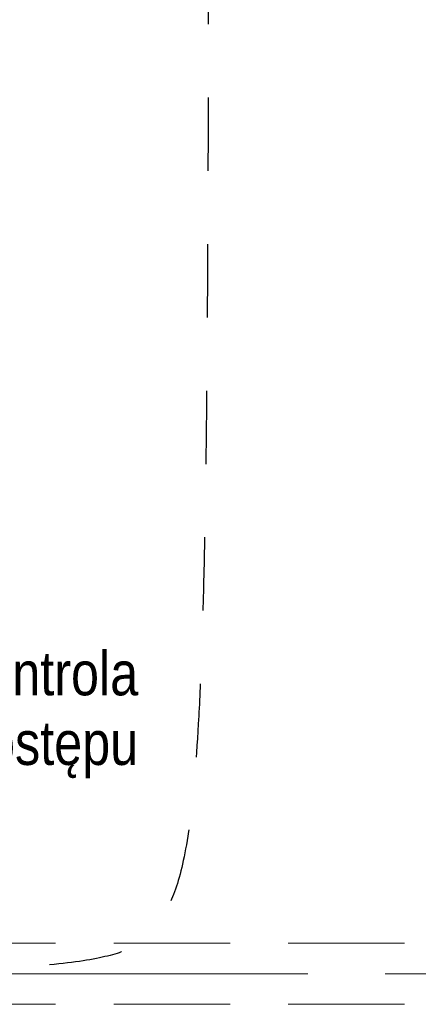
# Model space of a CAD drawing. Header units: centimetres. Extents: x -1631 to 1829, y -257 to 3158.
# Tile 46 of 128: x 335 to 499, y 396 to 799. Entities that reach past the tile are written whole.
import ezdxf

# ---------------------------------------------------------------- set-up
doc = ezdxf.new("R2010")
doc.units = ezdxf.units.CM
for name, pattern in [('Dash', [60, 30, -30]), ('Oś', [222.25, 127, -31.75, 31.75, -31.75]), ('Ukryte', [71.438, 47.625, -23.813])]:
    doc.linetypes.add(name, pattern=pattern)
for name, color, linetype, lineweight in [('A-DETL', 90, 'Continuous', 9), ('A-DETL-HDLN', 90, 'Ukryte', 9), ('G-ANNO-TEXT', 231, 'Continuous', 13), ('S-GRID', 1, 'Continuous', 13)]:
    doc.layers.add(name, color=color, linetype=linetype, lineweight=lineweight)
doc.styles.add('Arial Narrow_6', font='ARIALN.TTF', dxfattribs={"height": 18})

msp = doc.modelspace()

# ---------------------------------------------------------------- linework, layer by layer
at = {"layer": 'A-DETL', "linetype": 'Dash', "lineweight": 25}
msp.add_open_spline([(412.84, 1006.95), (412.84, 497.96), (412.84, 435.33), (370.99, 410.92), (291.38, 409.33)], degree=3, knots=[0, 0, 0, 0, 6.781245, 8.866954, 8.866954, 8.866954, 8.866954], dxfattribs=at)
at = {"layer": 'A-DETL-HDLN'}
for p, q in [((-1197.62, 420.83), (1172.38, 420.83)), ((-1197.62, 395.83), (1172.38, 395.83))]:
    msp.add_line(p, q, dxfattribs=at)
at = {"layer": 'S-GRID', "linetype": 'Oś'}
msp.add_line((1342.46, 408.33), (-1368.76, 408.33), dxfattribs=at)

# ---------------------------------------------------------------- texts
at = {"layer": 'G-ANNO-TEXT', "color": 7, "insert": (384.03, 540.29), "char_height": 18, "width": 106.5, "attachment_point": 3, "line_spacing_factor": 0.949189, "style": 'Arial Narrow_6'}
msp.add_mtext('\\pt127.00008,253.99998,381.00006,507.99996,635.00004,761.99994,889.00002,1015.99992,1143,1270.00008,1396.99998,1524.00006,1650.99996,1778.00004,1904.99994,2032.00002,2158.99992,2286,2413.00008,2539.99998,2667.00006,2793.99996,2921.00004,3047.99994,3175.00002,3301.99992,3429,3556.00008,3682.99998,3810.00006,3936.99996,4064.00004;kontrola dostępu', dxfattribs=at)

doc.saveas('drawing.dxf')
